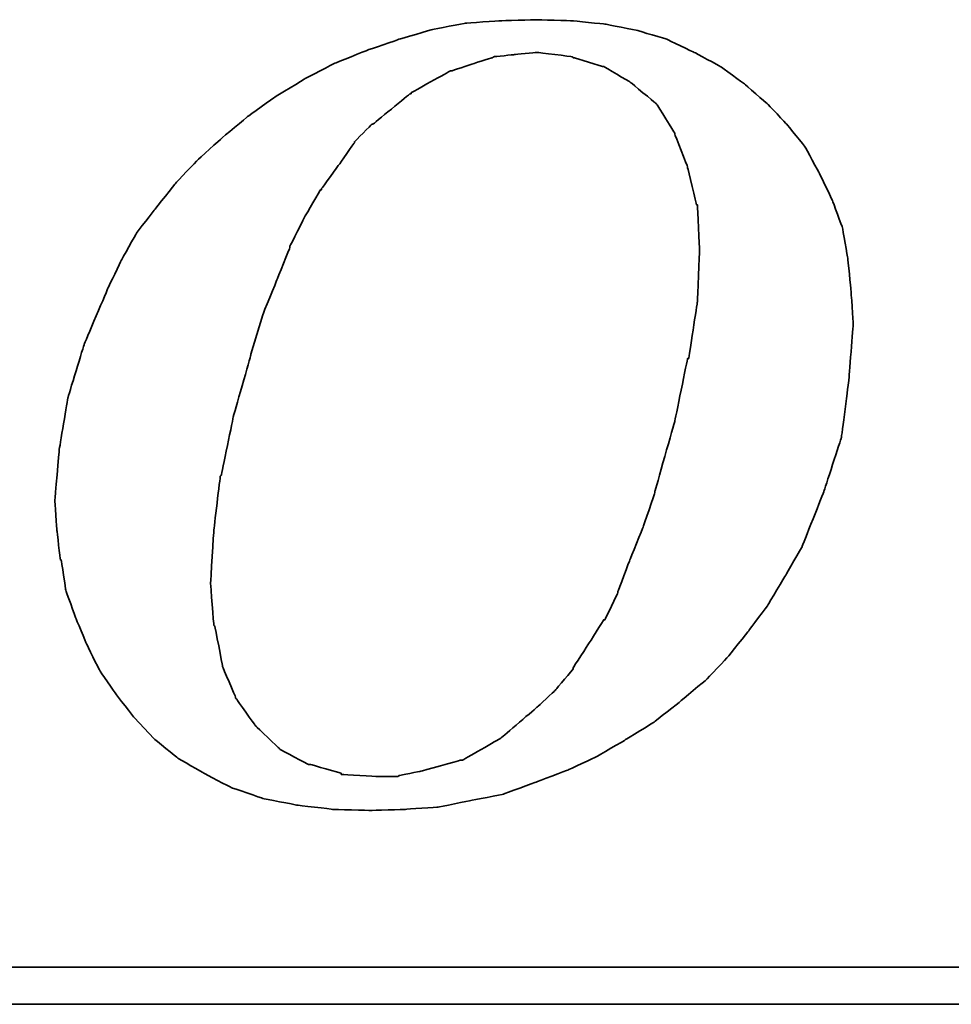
# Model space of a CAD drawing. Header units: millimetres. Extents: x 458 to 842, y 132 to 270.
# Tile 29 of 46: x 746.62 to 752.23, y 174.58 to 180.51. Entities that reach past the tile are written whole.
import ezdxf

# ---------------------------------------------------------------- set-up
doc = ezdxf.new("R2010")
doc.units = ezdxf.units.MM
doc.layers.add('DIM', color=4, linetype='CONTINUOUS')
doc.layers.add('layer 1', color=7, linetype='CONTINUOUS')

# ---------------------------------------------------------------- blocks, each defined once
blk = doc.blocks.new('TBI MOTION logo(完整正式版)')
at = {"layer": 'layer 1', "color": 22, "lineweight": 35}
for points, knots in [([(-11.34375, -6.98375), (-11.34375, -6.98375), (-10.91375, -7.43875), (-10.91375, -7.43875), (-10.91375, -7.43875), (-10.91375, -7.43875), (-10.38625, -7.87125), (-10.38625, -7.87125), (-10.38625, -7.87125), (-10.38625, -7.87125), (-9.81125, -8.20375), (-9.81125, -8.20375), (-9.81125, -8.20375), (-9.81125, -8.20375), (-9.21125, -8.51875), (-9.21125, -8.51875), (-9.21125, -8.51875), (-9.21125, -8.51875), (-8.51625, -8.75875), (-8.51625, -8.75875), (-8.51625, -8.75875), (-8.51625, -8.75875), (-7.77125, -8.90375), (-7.77125, -8.90375), (-7.77125, -8.90375), (-7.77125, -8.90375), (-6.97875, -8.99875), (-6.97875, -8.99875), (-6.97875, -8.99875), (-6.97875, -8.99875), (-6.14125, -9.02375), (-6.14125, -9.02375), (-6.14125, -9.02375), (-6.14125, -9.02375), (-5.37125, -8.99875), (-5.37125, -8.99875), (-5.37125, -8.99875), (-5.37125, -8.99875), (-4.65375, -8.94875), (-4.65375, -8.94875), (-4.65375, -8.94875), (-4.65375, -8.94875), (-3.93375, -8.80625), (-3.93375, -8.80625), (-3.93375, -8.80625), (-3.93375, -8.80625), (-3.21375, -8.66375), (-3.21375, -8.66375), (-3.21375, -8.66375), (-3.21375, -8.66375), (-2.49375, -8.39875), (-2.49375, -8.39875), (-2.49375, -8.39875), (-2.49375, -8.39875), (-1.79875, -8.13375), (-1.79875, -8.13375), (-1.79875, -8.13375), (-1.79875, -8.13375), (-1.17375, -7.84375), (-1.17375, -7.84375), (-1.17375, -7.84375), (-1.17375, -7.84375), (-0.52375, -7.46375), (-0.52375, -7.46375), (-0.52375, -7.46375), (-0.52375, -7.46375), (0.10124, -7.07875), (0.10124, -7.07875), (0.10124, -7.07875), (0.10124, -7.07875), (0.67625, -6.62375), (0.67625, -6.62375), (0.67625, -6.62375), (0.67625, -6.62375), (1.24874, -6.14375), (1.24874, -6.14375), (1.24874, -6.14375), (1.24874, -6.14375), (1.72874, -5.64125), (1.72874, -5.64125), (1.72874, -5.64125), (1.72874, -5.64125), (2.18624, -5.06375), (2.18624, -5.06375), (2.18624, -5.06375), (2.18624, -5.06375), (2.61625, -4.48874), (2.61625, -4.48874), (2.61625, -4.48874), (2.61625, -4.48874), (3.00125, -3.83874), (3.00125, -3.83874), (3.00125, -3.83874), (3.00125, -3.83874), (3.36124, -3.21374), (3.36124, -3.21374), (3.36124, -3.21374), (3.36124, -3.21374), (3.84374, -1.99125), (3.84374, -1.99125), (3.84374, -1.99125), (3.84374, -1.99125), (4.22625, -0.81875), (4.22625, -0.81875), (4.22625, -0.81875), (4.22625, -0.81875), (4.39125, 0.45624), (4.39125, 0.45624), (4.39125, 0.45624), (4.39125, 0.45624), (4.48874, 1.70124), (4.48874, 1.70124), (4.48874, 1.70124), (4.48874, 1.70124), (4.43874, 2.44625), (4.43874, 2.44625), (4.43874, 2.44625), (4.43874, 2.44625), (4.36874, 3.14125), (4.36874, 3.14125), (4.36874, 3.14125), (4.36874, 3.14125), (4.25125, 3.81125), (4.25125, 3.81125), (4.25125, 3.81125), (4.25125, 3.81125), (4.03124, 4.41125), (4.03124, 4.41125), (4.03124, 4.41125), (4.03124, 4.41125), (3.74374, 5.01125), (3.74374, 5.01125), (3.74374, 5.01125), (3.74374, 5.01125), (3.43124, 5.58875), (3.43124, 5.58875), (3.43124, 5.58875), (3.43124, 5.58875), (3.02625, 6.09125), (3.02625, 6.09125), (3.02625, 6.09125), (3.02625, 6.09125), (2.59374, 6.54875), (2.59374, 6.54875), (2.59374, 6.54875), (2.59374, 6.54875), (2.09124, 6.98125), (2.09124, 6.98125), (2.09124, 6.98125), (2.09124, 6.98125), (1.56124, 7.36625), (1.56124, 7.36625), (1.56124, 7.36625), (1.56124, 7.36625), (0.98624, 7.67625), (0.98624, 7.67625), (0.98624, 7.67625), (0.98624, 7.67625), (0.38624, 7.96375), (0.38624, 7.96375), (0.38624, 7.96375), (0.38624, 7.96375), (-0.25875, 8.15625), (-0.25875, 8.15625), (-0.25875, 8.15625), (-0.25875, 8.15625), (-0.98125, 8.30125), (-0.98125, 8.30125), (-0.98125, 8.30125), (-0.98125, 8.30125), (-1.70124, 8.37125), (-1.70124, 8.37125), (-1.70124, 8.37125), (-1.70124, 8.37125), (-2.49375, 8.39624), (-2.49375, 8.39624), (-2.49375, 8.39624), (-2.49375, 8.39624), (-3.28625, 8.37125), (-3.28625, 8.37125), (-3.28625, 8.37125), (-3.28625, 8.37125), (-4.05125, 8.32125), (-4.05125, 8.32125), (-4.05125, 8.32125), (-4.05125, 8.32125), (-4.77375, 8.18125), (-4.77375, 8.18125), (-4.77375, 8.18125), (-4.77375, 8.18125), (-5.51625, 7.96375), (-5.51625, 7.96375), (-5.51625, 7.96375), (-5.51625, 7.96375), (-6.21125, 7.72625), (-6.21125, 7.72625), (-6.21125, 7.72625), (-6.21125, 7.72625), (-6.92875, 7.43625), (-6.92875, 7.43625), (-6.92875, 7.43625), (-6.92875, 7.43625), (-7.57875, 7.10125), (-7.57875, 7.10125), (-7.57875, 7.10125), (-7.57875, 7.10125), (-8.24875, 6.69125), (-8.24875, 6.69125), (-8.24875, 6.69125), (-8.24875, 6.69125), (-8.84875, 6.26125), (-8.84875, 6.26125), (-8.84875, 6.26125), (-8.84875, 6.26125), (-9.42625, 5.78125), (-9.42625, 5.78125), (-9.42625, 5.78125), (-9.42625, 5.78125), (-9.95375, 5.30125), (-9.95375, 5.30125), (-9.95375, 5.30125), (-9.95375, 5.30125), (-10.43375, 4.79624), (-10.43375, 4.79624), (-10.43375, 4.79624), (-10.43375, 4.79624), (-10.88875, 4.22125), (-10.88875, 4.22125), (-10.88875, 4.22125), (-10.88875, 4.22125), (-11.29875, 3.69375), (-11.29875, 3.69375), (-11.29875, 3.69375), (-11.29875, 3.69375), (-11.63375, 3.09125), (-11.63375, 3.09125), (-11.63375, 3.09125), (-11.63375, 3.09125), (-11.91875, 2.49625), (-11.91875, 2.49625), (-11.91875, 2.49625), (-11.91875, 2.49625), (-12.44875, 1.24625), (-12.44875, 1.24625), (-12.44875, 1.24625), (-12.44875, 1.24625), (-12.80875, 0.06874), (-12.80875, 0.06874), (-12.80875, 0.06874), (-12.80875, 0.06874), (-12.99875, -1.07875), (-12.99875, -1.07875), (-12.99875, -1.07875), (-12.99875, -1.07875), (-13.09375, -2.18375), (-13.09375, -2.18375), (-13.09375, -2.18375), (-13.09375, -2.18375), (-13.04875, -2.85375), (-13.04875, -2.85375), (-13.04875, -2.85375), (-13.04875, -2.85375), (-12.97375, -3.50375), (-12.97375, -3.50375), (-12.97375, -3.50375), (-12.97375, -3.50375), (-12.95375, -3.50375), (-12.95375, -3.50375), (-12.95375, -3.50375), (-12.95375, -3.50375), (-12.85375, -4.17375), (-12.85375, -4.17375), (-12.85375, -4.17375), (-12.85375, -4.17375), (-12.63875, -4.77624), (-12.63875, -4.77624), (-12.63875, -4.77624), (-12.63875, -4.77624), (-12.39875, -5.35125), (-12.39875, -5.35125), (-12.39875, -5.35125), (-12.39875, -5.35125), (-12.11375, -5.92875), (-12.11375, -5.92875), (-12.11375, -5.92875), (-12.11375, -5.92875), (-11.75375, -6.45375), (-11.75375, -6.45375), (-11.75375, -6.45375), (-11.75375, -6.45375), (-11.34375, -6.98375), (-11.34375, -6.98375)], [0, 0, 0, 0, 0.01369863, 0.01369863, 0.01369863, 0.01369864, 0.02739726, 0.02739726, 0.02739726, 0.02739727, 0.04109589, 0.04109589, 0.04109589, 0.0410959, 0.05479452, 0.05479452, 0.05479452, 0.05479453, 0.06849315, 0.06849315, 0.06849315, 0.06849316, 0.08219178, 0.08219178, 0.08219178, 0.08219179, 0.09589041, 0.09589041, 0.09589041, 0.09589042, 0.10958904, 0.10958904, 0.10958904, 0.10958905, 0.12328767, 0.12328767, 0.12328767, 0.12328768, 0.1369863, 0.1369863, 0.1369863, 0.13698631, 0.15068493, 0.15068493, 0.15068493, 0.15068494, 0.16438356, 0.16438356, 0.16438356, 0.16438357, 0.17808219, 0.17808219, 0.17808219, 0.1780822, 0.19178082, 0.19178082, 0.19178082, 0.19178083, 0.20547945, 0.20547945, 0.20547945, 0.20547946, 0.21917808, 0.21917808, 0.21917808, 0.21917809, 0.23287671, 0.23287671, 0.23287671, 0.23287672, 0.24657534, 0.24657534, 0.24657534, 0.24657535, 0.26027397, 0.26027397, 0.26027397, 0.26027398, 0.2739726, 0.2739726, 0.2739726, 0.27397261, 0.28767123, 0.28767123, 0.28767123, 0.28767124, 0.30136986, 0.30136986, 0.30136986, 0.30136987, 0.31506849, 0.31506849, 0.31506849, 0.3150685, 0.32876712, 0.32876712, 0.32876712, 0.32876713, 0.34246575, 0.34246575, 0.34246575, 0.34246576, 0.35616438, 0.35616438, 0.35616438, 0.35616439, 0.36986301, 0.36986301, 0.36986301, 0.36986302, 0.38356164, 0.38356164, 0.38356164, 0.38356165, 0.39726027, 0.39726027, 0.39726027, 0.39726028, 0.4109589, 0.4109589, 0.4109589, 0.41095891, 0.42465753, 0.42465753, 0.42465753, 0.42465754, 0.43835616, 0.43835616, 0.43835616, 0.43835617, 0.45205479, 0.45205479, 0.45205479, 0.4520548, 0.46575342, 0.46575342, 0.46575342, 0.46575343, 0.47945205, 0.47945205, 0.47945205, 0.47945206, 0.49315068, 0.49315068, 0.49315068, 0.49315069, 0.50684932, 0.50684932, 0.50684932, 0.50684933, 0.52054795, 0.52054795, 0.52054795, 0.52054796, 0.53424658, 0.53424658, 0.53424658, 0.53424659, 0.54794521, 0.54794521, 0.54794521, 0.54794522, 0.56164384, 0.56164384, 0.56164384, 0.56164385, 0.57534247, 0.57534247, 0.57534247, 0.57534248, 0.5890411, 0.5890411, 0.5890411, 0.58904111, 0.60273973, 0.60273973, 0.60273973, 0.60273974, 0.61643836, 0.61643836, 0.61643836, 0.61643837, 0.63013699, 0.63013699, 0.63013699, 0.630137, 0.64383562, 0.64383562, 0.64383562, 0.64383563, 0.65753425, 0.65753425, 0.65753425, 0.65753426, 0.67123288, 0.67123288, 0.67123288, 0.67123289, 0.68493151, 0.68493151, 0.68493151, 0.68493152, 0.69863014, 0.69863014, 0.69863014, 0.69863015, 0.71232877, 0.71232877, 0.71232877, 0.71232878, 0.7260274, 0.7260274, 0.7260274, 0.72602741, 0.73972603, 0.73972603, 0.73972603, 0.73972604, 0.75342466, 0.75342466, 0.75342466, 0.75342467, 0.76712329, 0.76712329, 0.76712329, 0.7671233, 0.78082192, 0.78082192, 0.78082192, 0.78082193, 0.79452055, 0.79452055, 0.79452055, 0.79452056, 0.80821918, 0.80821918, 0.80821918, 0.80821919, 0.82191781, 0.82191781, 0.82191781, 0.82191782, 0.83561644, 0.83561644, 0.83561644, 0.83561645, 0.84931507, 0.84931507, 0.84931507, 0.84931508, 0.8630137, 0.8630137, 0.8630137, 0.86301371, 0.87671233, 0.87671233, 0.87671233, 0.87671234, 0.89041096, 0.89041096, 0.89041096, 0.89041097, 0.90410959, 0.90410959, 0.90410959, 0.9041096, 0.91780822, 0.91780822, 0.91780822, 0.91780823, 0.93150685, 0.93150685, 0.93150685, 0.93150686, 0.94520548, 0.94520548, 0.94520548, 0.94520549, 0.95890411, 0.95890411, 0.95890411, 0.95890412, 0.97260274, 0.97260274, 0.97260274, 0.97260275, 0.98630137, 0.98630137, 0.98630137, 0.98630138, 1, 1, 1, 1]), ([(-8.77875, 1.03124), (-8.77875, 1.03124), (-8.51625, 1.89625), (-8.51625, 1.89625), (-8.51625, 1.89625), (-8.51625, 1.89625), (-8.20375, 2.66375), (-8.20375, 2.66375), (-8.20375, 2.66375), (-8.20375, 2.66375), (-7.91625, 3.38125), (-7.91625, 3.38125), (-7.91625, 3.38125), (-7.91625, 3.38125), (-7.91625, 3.40624), (-7.91625, 3.40624), (-7.91625, 3.40624), (-7.91625, 3.40624), (-7.57875, 4.07624), (-7.57875, 4.07624), (-7.57875, 4.07624), (-7.57875, 4.07624), (-7.24375, 4.65125), (-7.24375, 4.65125), (-7.24375, 4.65125), (-7.24375, 4.65125), (-7.21875, 4.65125), (-7.21875, 4.65125), (-7.21875, 4.65125), (-7.21875, 4.65125), (-7.21875, 4.67624), (-7.21875, 4.67624), (-7.21875, 4.67624), (-7.21875, 4.67624), (-6.83625, 5.20375), (-6.83625, 5.20375), (-6.83625, 5.20375), (-6.83625, 5.20375), (-6.49875, 5.68625), (-6.49875, 5.68625), (-6.49875, 5.68625), (-6.49875, 5.68625), (-6.49875, 5.70625), (-6.49875, 5.70625), (-6.49875, 5.70625), (-6.49875, 5.70625), (-6.11625, 6.09125), (-6.11625, 6.09125), (-6.11625, 6.09125), (-6.11625, 6.09125), (-6.09125, 6.09125), (-6.09125, 6.09125), (-6.09125, 6.09125), (-6.09125, 6.09125), (-5.27375, 6.76625), (-5.27375, 6.76625), (-5.27375, 6.76625), (-5.27375, 6.76625), (-5.24875, 6.76625), (-5.24875, 6.76625), (-5.24875, 6.76625), (-5.24875, 6.76625), (-5.24875, 6.78625), (-5.24875, 6.78625), (-5.24875, 6.78625), (-5.24875, 6.78625), (-4.38875, 7.26624), (-4.38875, 7.26624), (-4.38875, 7.26624), (-4.38875, 7.26624), (-4.36125, 7.26624), (-4.36125, 7.26624), (-4.36125, 7.26624), (-4.36125, 7.26624), (-3.93375, 7.41125), (-3.93375, 7.41125), (-3.93375, 7.41125), (-3.93375, 7.41125), (-3.47375, 7.55625), (-3.47375, 7.55625), (-3.47375, 7.55625), (-3.47375, 7.55625), (-3.45375, 7.55625), (-3.45375, 7.55625), (-3.45375, 7.55625), (-3.45375, 7.55625), (-3.42875, 7.58124), (-3.42875, 7.58124), (-3.42875, 7.58124), (-3.42875, 7.58124), (-2.97375, 7.62625), (-2.97375, 7.62625), (-2.97375, 7.62625), (-2.97375, 7.62625), (-2.49375, 7.67625), (-2.49375, 7.67625), (-2.49375, 7.67625), (-2.49375, 7.67625), (-2.46875, 7.67625), (-2.46875, 7.67625), (-2.46875, 7.67625), (-2.46875, 7.67625), (-1.70124, 7.58124), (-1.70124, 7.58124), (-1.70124, 7.58124), (-1.70124, 7.58124), (-1.67875, 7.55625), (-1.67875, 7.55625), (-1.67875, 7.55625), (-1.67875, 7.55625), (-1.65375, 7.55625), (-1.65375, 7.55625), (-1.65375, 7.55625), (-1.65375, 7.55625), (-1.03125, 7.36625), (-1.03125, 7.36625), (-1.03125, 7.36625), (-1.03125, 7.36625), (-1.00625, 7.36625), (-1.00625, 7.36625), (-1.00625, 7.36625), (-1.00625, 7.36625), (-0.43124, 7.02624), (-0.43124, 7.02624), (-0.43124, 7.02624), (-0.43124, 7.02624), (-0.40625, 7.00624), (-0.40625, 7.00624), (-0.40625, 7.00624), (-0.40625, 7.00624), (0.12124, 6.57124), (0.12124, 6.57124), (0.12124, 6.57124), (0.12124, 6.57124), (0.14624, 6.54875), (0.14624, 6.54875), (0.14624, 6.54875), (0.14624, 6.54875), (0.17124, 6.52375), (0.17124, 6.52375), (0.17124, 6.52375), (0.17124, 6.52375), (0.55625, 5.89875), (0.55625, 5.89875), (0.55625, 5.89875), (0.55625, 5.89875), (0.55625, 5.87625), (0.55625, 5.87625), (0.55625, 5.87625), (0.55625, 5.87625), (0.84124, 5.15625), (0.84124, 5.15625), (0.84124, 5.15625), (0.84124, 5.15625), (0.84124, 5.13125), (0.84124, 5.13125), (0.84124, 5.13125), (0.84124, 5.13125), (1.03624, 4.31875), (1.03624, 4.31875), (1.03624, 4.31875), (1.03624, 4.31875), (1.05624, 4.31875), (1.05624, 4.31875), (1.05624, 4.31875), (1.05624, 4.31875), (1.05624, 4.29125), (1.05624, 4.29125), (1.05624, 4.29125), (1.05624, 4.29125), (1.10625, 3.33125), (1.10625, 3.33125), (1.10625, 3.33125), (1.10625, 3.33125), (1.10625, 3.30875), (1.10625, 3.30875), (1.10625, 3.30875), (1.10625, 3.30875), (1.05624, 2.20624), (1.05624, 2.20624), (1.05624, 2.20624), (1.05624, 2.20624), (1.05624, 2.18124), (1.05624, 2.18124), (1.05624, 2.18124), (1.05624, 2.18124), (0.86624, 0.93624), (0.86624, 0.93624), (0.86624, 0.93624), (0.86624, 0.93624), (0.84124, 0.93624), (0.84124, 0.93624), (0.84124, 0.93624), (0.84124, 0.93624), (0.55625, -0.45874), (0.55625, -0.45874), (0.55625, -0.45874), (0.55625, -0.45874), (0.12124, -1.99125), (0.12124, -1.99125), (0.12124, -1.99125), (0.12124, -1.99125), (0.12124, -2.01874), (0.12124, -2.01874), (0.12124, -2.01874), (0.12124, -2.01874), (-0.13874, -2.78375), (-0.13874, -2.78375), (-0.13874, -2.78375), (-0.13874, -2.78375), (-0.43124, -3.50375), (-0.43124, -3.50375), (-0.43124, -3.50375), (-0.43124, -3.50375), (-0.69375, -4.19875), (-0.69375, -4.19875), (-0.69375, -4.19875), (-0.69375, -4.19875), (-0.69375, -4.22375), (-0.69375, -4.22375), (-0.69375, -4.22375), (-0.69375, -4.22375), (-0.98125, -4.82374), (-0.98125, -4.82374), (-0.98125, -4.82374), (-0.98125, -4.82374), (-1.00625, -4.82374), (-1.00625, -4.82374), (-1.00625, -4.82374), (-1.00625, -4.82374), (-1.33875, -5.35125), (-1.33875, -5.35125), (-1.33875, -5.35125), (-1.33875, -5.35125), (-1.67875, -5.87875), (-1.67875, -5.87875), (-1.67875, -5.87875), (-1.67875, -5.87875), (-1.67875, -5.90375), (-1.67875, -5.90375), (-1.67875, -5.90375), (-1.67875, -5.90375), (-2.05875, -6.35875), (-2.05875, -6.35875), (-2.05875, -6.35875), (-2.05875, -6.35875), (-2.08375, -6.38375), (-2.08375, -6.38375), (-2.08375, -6.38375), (-2.08375, -6.38375), (-2.46875, -6.74375), (-2.46875, -6.74375), (-2.46875, -6.74375), (-2.46875, -6.74375), (-3.25875, -7.41625), (-3.25875, -7.41625), (-3.25875, -7.41625), (-3.25875, -7.41625), (-3.28625, -7.43875), (-3.28625, -7.43875), (-3.28625, -7.43875), (-3.28625, -7.43875), (-4.12375, -7.91875), (-4.12375, -7.91875), (-4.12375, -7.91875), (-4.12375, -7.91875), (-4.14875, -7.91875), (-4.14875, -7.91875), (-4.14875, -7.91875), (-4.14875, -7.91875), (-4.17125, -7.91875), (-4.17125, -7.91875), (-4.17125, -7.91875), (-4.17125, -7.91875), (-5.03375, -8.15875), (-5.03375, -8.15875), (-5.03375, -8.15875), (-5.03375, -8.15875), (-5.51625, -8.25625), (-5.51625, -8.25625), (-5.51625, -8.25625), (-5.51625, -8.25625), (-5.54125, -8.27875), (-5.54125, -8.27875), (-5.54125, -8.27875), (-5.54125, -8.27875), (-5.56375, -8.27875), (-5.56375, -8.27875), (-5.56375, -8.27875), (-5.56375, -8.27875), (-5.99625, -8.27875), (-5.99625, -8.27875), (-5.99625, -8.27875), (-5.99625, -8.27875), (-6.76375, -8.23125), (-6.76375, -8.23125), (-6.76375, -8.23125), (-6.76375, -8.23125), (-6.78875, -8.23125), (-6.78875, -8.23125), (-6.78875, -8.23125), (-6.78875, -8.23125), (-6.78875, -8.20375), (-6.78875, -8.20375), (-6.78875, -8.20375), (-6.78875, -8.20375), (-7.45875, -8.01375), (-7.45875, -8.01375), (-7.45875, -8.01375), (-7.45875, -8.01375), (-7.48375, -8.01375), (-7.48375, -8.01375), (-7.48375, -8.01375), (-7.48375, -8.01375), (-7.50875, -8.01375), (-7.50875, -8.01375), (-7.50875, -8.01375), (-7.50875, -8.01375), (-8.13125, -7.67875), (-8.13125, -7.67875), (-8.13125, -7.67875), (-8.13125, -7.67875), (-8.15625, -7.65375), (-8.15625, -7.65375), (-8.15625, -7.65375), (-8.15625, -7.65375), (-8.65875, -7.17375), (-8.65875, -7.17375), (-8.65875, -7.17375), (-8.65875, -7.17375), (-8.68375, -7.14875), (-8.68375, -7.14875), (-8.68375, -7.14875), (-8.68375, -7.14875), (-9.08875, -6.57375), (-9.08875, -6.57375), (-9.08875, -6.57375), (-9.08875, -6.57375), (-9.11375, -6.54875), (-9.11375, -6.54875), (-9.11375, -6.54875), (-9.11375, -6.54875), (-9.11375, -6.52875), (-9.11375, -6.52875), (-9.11375, -6.52875), (-9.11375, -6.52875), (-9.40375, -5.85375), (-9.40375, -5.85375), (-9.40375, -5.85375), (-9.40375, -5.85375), (-9.40375, -5.82875), (-9.40375, -5.82875), (-9.40375, -5.82875), (-9.40375, -5.82875), (-9.56875, -4.96875), (-9.56875, -4.96875), (-9.56875, -4.96875), (-9.56875, -4.96875), (-9.59375, -4.94375), (-9.59375, -4.94375), (-9.59375, -4.94375), (-9.59375, -4.94375), (-9.66375, -4.03375), (-9.66375, -4.03375), (-9.66375, -4.03375), (-9.66375, -4.03375), (-9.66375, -4.00875), (-9.66375, -4.00875), (-9.66375, -4.00875), (-9.66375, -4.00875), (-9.59375, -2.85375), (-9.59375, -2.85375), (-9.59375, -2.85375), (-9.59375, -2.85375), (-9.45125, -1.65875), (-9.45125, -1.65875), (-9.45125, -1.65875), (-9.45125, -1.65875), (-9.42625, -1.63375), (-9.42625, -1.63375), (-9.42625, -1.63375), (-9.42625, -1.63375), (-9.16125, -0.33875), (-9.16125, -0.33875), (-9.16125, -0.33875), (-9.16125, -0.33875), (-8.77875, 1.00624), (-8.77875, 1.00624), (-8.77875, 1.00624), (-8.77875, 1.00624), (-8.77875, 1.03124), (-8.77875, 1.03124)], [0, 0, 0, 0, 0.01020408, 0.01020408, 0.01020408, 0.01020409, 0.02040816, 0.02040816, 0.02040816, 0.02040817, 0.03061224, 0.03061224, 0.03061224, 0.03061225, 0.04081633, 0.04081633, 0.04081633, 0.04081634, 0.05102041, 0.05102041, 0.05102041, 0.05102042, 0.06122449, 0.06122449, 0.06122449, 0.0612245, 0.07142857, 0.07142857, 0.07142857, 0.07142858, 0.08163265, 0.08163265, 0.08163265, 0.08163266, 0.09183673, 0.09183673, 0.09183673, 0.09183674, 0.10204082, 0.10204082, 0.10204082, 0.10204083, 0.1122449, 0.1122449, 0.1122449, 0.11224491, 0.12244898, 0.12244898, 0.12244898, 0.12244899, 0.13265306, 0.13265306, 0.13265306, 0.13265307, 0.14285714, 0.14285714, 0.14285714, 0.14285715, 0.15306122, 0.15306122, 0.15306122, 0.15306123, 0.16326531, 0.16326531, 0.16326531, 0.16326532, 0.17346939, 0.17346939, 0.17346939, 0.1734694, 0.18367347, 0.18367347, 0.18367347, 0.18367348, 0.19387755, 0.19387755, 0.19387755, 0.19387756, 0.20408163, 0.20408163, 0.20408163, 0.20408164, 0.21428571, 0.21428571, 0.21428571, 0.21428572, 0.2244898, 0.2244898, 0.2244898, 0.22448981, 0.23469388, 0.23469388, 0.23469388, 0.23469389, 0.24489796, 0.24489796, 0.24489796, 0.24489797, 0.25510204, 0.25510204, 0.25510204, 0.25510205, 0.26530612, 0.26530612, 0.26530612, 0.26530613, 0.2755102, 0.2755102, 0.2755102, 0.27551021, 0.28571429, 0.28571429, 0.28571429, 0.2857143, 0.29591837, 0.29591837, 0.29591837, 0.29591838, 0.30612245, 0.30612245, 0.30612245, 0.30612246, 0.31632653, 0.31632653, 0.31632653, 0.31632654, 0.32653061, 0.32653061, 0.32653061, 0.32653062, 0.33673469, 0.33673469, 0.33673469, 0.3367347, 0.34693878, 0.34693878, 0.34693878, 0.34693879, 0.35714286, 0.35714286, 0.35714286, 0.35714287, 0.36734694, 0.36734694, 0.36734694, 0.36734695, 0.37755102, 0.37755102, 0.37755102, 0.37755103, 0.3877551, 0.3877551, 0.3877551, 0.38775511, 0.39795918, 0.39795918, 0.39795918, 0.39795919, 0.40816327, 0.40816327, 0.40816327, 0.40816328, 0.41836735, 0.41836735, 0.41836735, 0.41836736, 0.42857143, 0.42857143, 0.42857143, 0.42857144, 0.43877551, 0.43877551, 0.43877551, 0.43877552, 0.44897959, 0.44897959, 0.44897959, 0.4489796, 0.45918367, 0.45918367, 0.45918367, 0.45918368, 0.46938776, 0.46938776, 0.46938776, 0.46938777, 0.47959184, 0.47959184, 0.47959184, 0.47959185, 0.48979592, 0.48979592, 0.48979592, 0.48979593, 0.5, 0.5, 0.5, 0.50000001, 0.51020408, 0.51020408, 0.51020408, 0.51020409, 0.52040816, 0.52040816, 0.52040816, 0.52040817, 0.53061224, 0.53061224, 0.53061224, 0.53061225, 0.54081633, 0.54081633, 0.54081633, 0.54081634, 0.55102041, 0.55102041, 0.55102041, 0.55102042, 0.56122449, 0.56122449, 0.56122449, 0.5612245, 0.57142857, 0.57142857, 0.57142857, 0.57142858, 0.58163265, 0.58163265, 0.58163265, 0.58163266, 0.59183673, 0.59183673, 0.59183673, 0.59183674, 0.60204082, 0.60204082, 0.60204082, 0.60204083, 0.6122449, 0.6122449, 0.6122449, 0.61224491, 0.62244898, 0.62244898, 0.62244898, 0.62244899, 0.63265306, 0.63265306, 0.63265306, 0.63265307, 0.64285714, 0.64285714, 0.64285714, 0.64285715, 0.65306122, 0.65306122, 0.65306122, 0.65306123, 0.66326531, 0.66326531, 0.66326531, 0.66326532, 0.67346939, 0.67346939, 0.67346939, 0.6734694, 0.68367347, 0.68367347, 0.68367347, 0.68367348, 0.69387755, 0.69387755, 0.69387755, 0.69387756, 0.70408163, 0.70408163, 0.70408163, 0.70408164, 0.71428571, 0.71428571, 0.71428571, 0.71428572, 0.7244898, 0.7244898, 0.7244898, 0.72448981, 0.73469388, 0.73469388, 0.73469388, 0.73469389, 0.74489796, 0.74489796, 0.74489796, 0.74489797, 0.75510204, 0.75510204, 0.75510204, 0.75510205, 0.76530612, 0.76530612, 0.76530612, 0.76530613, 0.7755102, 0.7755102, 0.7755102, 0.77551021, 0.78571429, 0.78571429, 0.78571429, 0.7857143, 0.79591837, 0.79591837, 0.79591837, 0.79591838, 0.80612245, 0.80612245, 0.80612245, 0.80612246, 0.81632653, 0.81632653, 0.81632653, 0.81632654, 0.82653061, 0.82653061, 0.82653061, 0.82653062, 0.83673469, 0.83673469, 0.83673469, 0.8367347, 0.84693878, 0.84693878, 0.84693878, 0.84693879, 0.85714286, 0.85714286, 0.85714286, 0.85714287, 0.86734694, 0.86734694, 0.86734694, 0.86734695, 0.87755102, 0.87755102, 0.87755102, 0.87755103, 0.8877551, 0.8877551, 0.8877551, 0.88775511, 0.89795918, 0.89795918, 0.89795918, 0.89795919, 0.90816327, 0.90816327, 0.90816327, 0.90816328, 0.91836735, 0.91836735, 0.91836735, 0.91836736, 0.92857143, 0.92857143, 0.92857143, 0.92857144, 0.93877551, 0.93877551, 0.93877551, 0.93877552, 0.94897959, 0.94897959, 0.94897959, 0.9489796, 0.95918367, 0.95918367, 0.95918367, 0.95918368, 0.96938776, 0.96938776, 0.96938776, 0.96938777, 0.97959184, 0.97959184, 0.97959184, 0.97959185, 0.98979592, 0.98979592, 0.98979592, 0.98979593, 1, 1, 1, 1]), ([(75.90875, -9.47875), (75.90875, -9.47875), (75.90875, -12.28625), (75.90875, -12.28625), (75.90875, -12.28625), (75.90875, -12.28625), (75.90875, -12.47875), (75.90875, -12.47875), (75.90875, -12.47875), (75.90875, -12.47875), (75.71625, -12.47875), (75.71625, -12.47875), (75.71625, -12.47875), (75.71625, -12.47875), (-88.32875, -12.47875), (-88.32875, -12.47875), (-88.32875, -12.47875), (-88.32875, -12.47875), (-88.32875, -13.29375), (-88.32875, -13.29375), (-88.32875, -13.29375), (-88.32875, -13.29375), (82.89125, -13.29375), (82.89125, -13.29375), (82.89125, -13.29375), (82.89125, -13.29375), (75.90875, -9.47875), (75.90875, -9.47875)], [0, 0, 0, 0, 0.14285714, 0.14285714, 0.14285714, 0.14285715, 0.28571429, 0.28571429, 0.28571429, 0.2857143, 0.42857143, 0.42857143, 0.42857143, 0.42857144, 0.57142857, 0.57142857, 0.57142857, 0.57142858, 0.71428571, 0.71428571, 0.71428571, 0.71428572, 0.85714286, 0.85714286, 0.85714286, 0.85714287, 1, 1, 1, 1])]:
    blk.add_open_spline(points, degree=3, knots=knots, dxfattribs=at)

msp = doc.modelspace()

# ---------------------------------------------------------------- block references
at = {"layer": 'DIM', "color": 7, "xscale": 0.2736514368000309, "yscale": 0.2736514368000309, "zscale": 0.2736514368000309}
msp.add_blockref('TBI MOTION logo(完整正式版)', (750.4149, 178.2173), dxfattribs=at)

doc.saveas('drawing.dxf')
